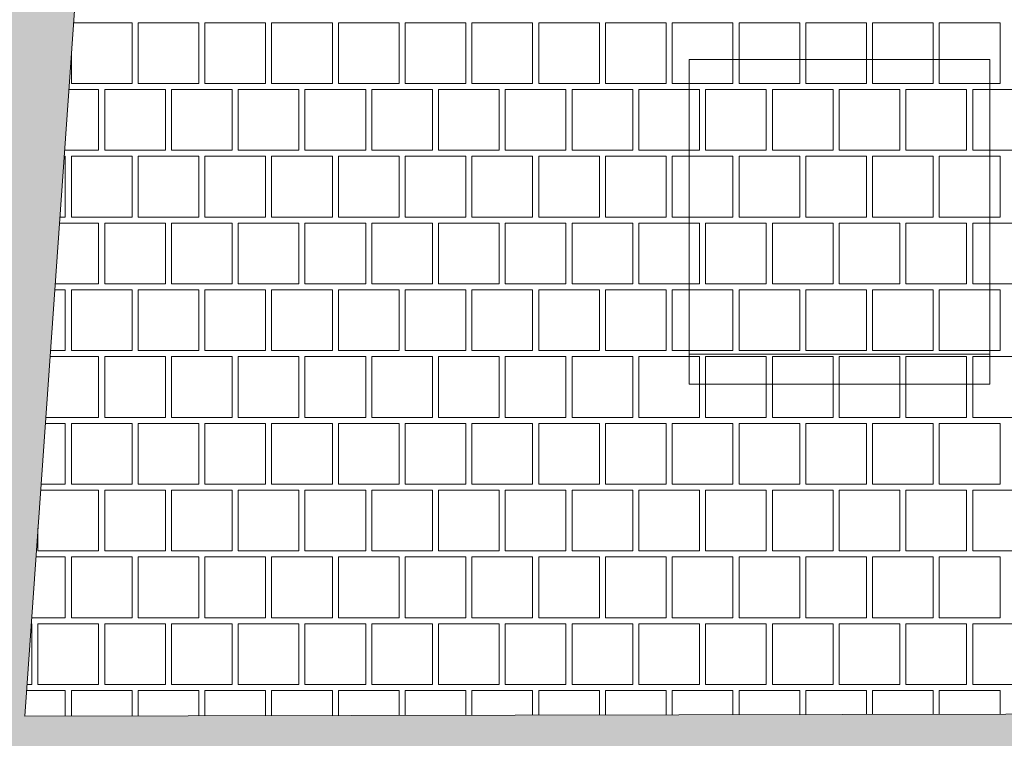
# Paper-space layout 'SA-902 Ruumi 103 siseviimistlused' of a CAD drawing. Header units: millimetres. Extents: x 15 to 415, y 5 to 292.
# Tile 5 of 71: x 73 to 90, y 70 to 82. Entities that reach past the tile are written whole.
import ezdxf
from ezdxf.xclip import XClip

# ---------------------------------------------------------------- set-up
doc = ezdxf.new("R2010")
doc.units = ezdxf.units.MM
doc.header["$MEASUREMENT"] = 0
doc.header["$XCLIPFRAME"] = 2
for name, color, linetype in [('AR - Mööbel', 7, 'Continuous'), ('AR - Seinad SS.ol', 7, 'Continuous'), ('SA - põrandaviimistlus', 7, 'Continuous')]:
    doc.layers.add(name, color=color, linetype=linetype)

# ---------------------------------------------------------------- blocks, each defined once
blk = doc.blocks.new('*X2')
at = {"layer": 'SA - põrandaviimistlus', "color": 254, "linetype": 'Continuous', "lineweight": 13}
for p, q in [((75.337, 82.06), (74.364, 82.06)), ((75.337, 81.05), (75.337, 82.06)), ((76.448, 82.06), (75.438, 82.06)), ((75.438, 82.06), (75.438, 81.05)), ((76.448, 81.05), (76.448, 82.06)), ((77.559, 82.06), (76.549, 82.06)), ((76.549, 82.06), (76.549, 81.05)), ((77.559, 81.05), (77.559, 82.06)), ((78.67, 82.06), (77.66, 82.06)), ((77.66, 82.06), (77.66, 81.05)), ((78.67, 81.05), (78.67, 82.06)), ((79.781, 82.06), (78.771, 82.06)), ((78.771, 82.06), (78.771, 81.05)), ((79.781, 81.05), (79.781, 82.06)), ((80.892, 82.06), (79.882, 82.06)), ((79.882, 82.06), (79.882, 81.05)), ((80.892, 81.05), (80.892, 82.06)), ((82.003, 82.06), (80.993, 82.06)), ((80.993, 82.06), (80.993, 81.05)), ((82.003, 81.05), (82.003, 82.06)), ((83.114, 82.06), (82.104, 82.06)), ((82.104, 82.06), (82.104, 81.05)), ((83.114, 81.05), (83.114, 82.06)), ((84.225, 82.06), (83.215, 82.06)), ((83.215, 82.06), (83.215, 81.05)), ((84.225, 81.05), (84.225, 82.06)), ((85.336, 82.06), (84.326, 82.06)), ((84.326, 82.06), (84.326, 81.05)), ((85.336, 81.05), (85.336, 82.06)), ((86.447, 82.06), (85.437, 82.06)), ((85.437, 82.06), (85.437, 81.05)), ((86.447, 81.05), (86.447, 82.06)), ((87.558, 82.06), (86.548, 82.06)), ((86.548, 82.06), (86.548, 81.05)), ((87.558, 81.05), (87.558, 82.06)), ((88.669, 82.06), (87.659, 82.06)), ((87.659, 82.06), (87.659, 81.05)), ((88.669, 81.05), (88.669, 82.06)), ((89.78, 82.06), (88.77, 82.06)), ((88.77, 82.06), (88.77, 81.05)), ((89.78, 81.05), (89.78, 82.06)), ((74.327, 81.53), (74.327, 81.05)), ((74.781, 80.949), (74.286, 80.949)), ((74.327, 81.05), (75.337, 81.05)), ((74.781, 79.939), (74.781, 80.949)), ((75.892, 80.949), (74.882, 80.949)), ((74.882, 80.949), (74.882, 79.939)), ((75.438, 81.05), (76.448, 81.05)), ((75.892, 79.939), (75.892, 80.949)), ((75.993, 79.939), (75.993, 80.949)), ((75.993, 80.949), (76.498, 80.949)), ((77.003, 80.949), (76.498, 80.949)), ((76.549, 81.05), (77.559, 81.05)), ((77.003, 79.939), (77.003, 80.949)), ((78.114, 80.949), (77.104, 80.949)), ((77.104, 80.949), (77.104, 79.939)), ((77.66, 81.05), (78.67, 81.05)), ((78.114, 79.939), (78.114, 80.949)), ((78.215, 79.939), (78.215, 80.949)), ((78.215, 80.949), (78.72, 80.949)), ((79.225, 80.949), (78.72, 80.949)), ((78.771, 81.05), (79.781, 81.05)), ((79.225, 79.939), (79.225, 80.949)), ((80.336, 80.949), (79.326, 80.949)), ((79.326, 80.949), (79.326, 79.939)), ((79.882, 81.05), (80.892, 81.05)), ((80.336, 79.939), (80.336, 80.949)), ((80.437, 79.939), (80.437, 80.949)), ((80.437, 80.949), (80.942, 80.949)), ((81.447, 80.949), (80.942, 80.949)), ((80.993, 81.05), (82.003, 81.05)), ((81.447, 79.939), (81.447, 80.949)), ((82.558, 80.949), (81.548, 80.949)), ((81.548, 80.949), (81.548, 79.939)), ((82.104, 81.05), (83.114, 81.05)), ((82.558, 79.939), (82.558, 80.949)), ((82.659, 79.939), (82.659, 80.949)), ((82.659, 80.949), (83.164, 80.949)), ((83.669, 80.949), (83.164, 80.949)), ((83.215, 81.05), (84.225, 81.05)), ((83.669, 79.939), (83.669, 80.949)), ((84.78, 80.949), (83.77, 80.949)), ((83.77, 80.949), (83.77, 79.939)), ((84.326, 81.05), (85.336, 81.05)), ((84.78, 79.939), (84.78, 80.949)), ((84.881, 79.939), (84.881, 80.949)), ((84.881, 80.949), (85.386, 80.949)), ((85.891, 80.949), (85.386, 80.949)), ((85.437, 81.05), (86.447, 81.05)), ((85.891, 79.939), (85.891, 80.949)), ((87.002, 80.949), (85.992, 80.949)), ((85.992, 80.949), (85.992, 79.939)), ((86.548, 81.05), (87.558, 81.05)), ((87.002, 79.939), (87.002, 80.949)), ((87.103, 79.939), (87.103, 80.949)), ((87.103, 80.949), (87.608, 80.949)), ((88.113, 80.949), (87.608, 80.949)), ((87.659, 81.05), (88.669, 81.05)), ((88.113, 79.939), (88.113, 80.949)), ((89.224, 80.949), (88.214, 80.949)), ((88.214, 80.949), (88.214, 79.939)), ((88.77, 81.05), (89.78, 81.05)), ((89.224, 79.939), (89.224, 80.949)), ((89.325, 79.939), (89.325, 80.949)), ((89.325, 80.949), (89.83, 80.949)), ((90.335, 80.949), (89.83, 80.949)), ((74.226, 79.838), (74.208, 79.838)), ((74.276, 79.939), (74.215, 79.939)), ((74.226, 78.828), (74.226, 79.838)), ((74.276, 79.939), (74.781, 79.939)), ((75.337, 79.838), (74.327, 79.838)), ((74.327, 79.838), (74.327, 78.828)), ((74.882, 79.939), (75.892, 79.939)), ((75.337, 78.828), (75.337, 79.838)), ((76.448, 79.838), (75.438, 79.838)), ((75.438, 79.838), (75.438, 78.828)), ((76.498, 79.939), (75.993, 79.939)), ((76.448, 78.828), (76.448, 79.838)), ((76.498, 79.939), (77.003, 79.939)), ((77.559, 79.838), (76.549, 79.838)), ((76.549, 79.838), (76.549, 78.828)), ((77.104, 79.939), (78.114, 79.939)), ((77.559, 78.828), (77.559, 79.838)), ((78.67, 79.838), (77.66, 79.838)), ((77.66, 79.838), (77.66, 78.828)), ((78.72, 79.939), (78.215, 79.939)), ((78.67, 78.828), (78.67, 79.838)), ((78.72, 79.939), (79.225, 79.939)), ((79.781, 79.838), (78.771, 79.838)), ((78.771, 79.838), (78.771, 78.828)), ((79.326, 79.939), (80.336, 79.939)), ((79.781, 78.828), (79.781, 79.838)), ((80.892, 79.838), (79.882, 79.838)), ((79.882, 79.838), (79.882, 78.828)), ((80.942, 79.939), (80.437, 79.939)), ((80.892, 78.828), (80.892, 79.838)), ((80.942, 79.939), (81.447, 79.939)), ((82.003, 79.838), (80.993, 79.838)), ((80.993, 79.838), (80.993, 78.828)), ((81.548, 79.939), (82.558, 79.939)), ((82.003, 78.828), (82.003, 79.838)), ((83.114, 79.838), (82.104, 79.838)), ((82.104, 79.838), (82.104, 78.828)), ((83.164, 79.939), (82.659, 79.939)), ((83.114, 78.828), (83.114, 79.838)), ((83.164, 79.939), (83.669, 79.939)), ((84.225, 79.838), (83.215, 79.838)), ((83.215, 79.838), (83.215, 78.828)), ((83.77, 79.939), (84.78, 79.939)), ((84.225, 78.828), (84.225, 79.838)), ((85.336, 79.838), (84.326, 79.838)), ((84.326, 79.838), (84.326, 78.828)), ((85.386, 79.939), (84.881, 79.939)), ((85.336, 78.828), (85.336, 79.838)), ((85.386, 79.939), (85.891, 79.939)), ((86.447, 79.838), (85.437, 79.838)), ((85.437, 79.838), (85.437, 78.828)), ((85.992, 79.939), (87.002, 79.939)), ((86.447, 78.828), (86.447, 79.838)), ((87.558, 79.838), (86.548, 79.838)), ((86.548, 79.838), (86.548, 78.828)), ((87.608, 79.939), (87.103, 79.939)), ((87.558, 78.828), (87.558, 79.838)), ((87.608, 79.939), (88.113, 79.939)), ((88.669, 79.838), (87.659, 79.838)), ((87.659, 79.838), (87.659, 78.828)), ((88.214, 79.939), (89.224, 79.939)), ((88.669, 78.828), (88.669, 79.838)), ((89.78, 79.838), (88.77, 79.838)), ((88.77, 79.838), (88.77, 78.828)), ((89.83, 79.939), (89.325, 79.939)), ((89.78, 78.828), (89.78, 79.838)), ((89.83, 79.939), (90.335, 79.939)), ((74.136, 78.828), (74.226, 78.828)), ((74.327, 78.828), (75.337, 78.828)), ((75.438, 78.828), (76.448, 78.828)), ((76.549, 78.828), (77.559, 78.828)), ((77.66, 78.828), (78.67, 78.828)), ((78.771, 78.828), (79.781, 78.828)), ((79.882, 78.828), (80.892, 78.828)), ((80.993, 78.828), (82.003, 78.828)), ((82.104, 78.828), (83.114, 78.828)), ((83.215, 78.828), (84.225, 78.828)), ((84.326, 78.828), (85.336, 78.828)), ((85.437, 78.828), (86.447, 78.828)), ((86.548, 78.828), (87.558, 78.828)), ((87.659, 78.828), (88.669, 78.828)), ((88.77, 78.828), (89.78, 78.828)), ((74.129, 78.727), (74.276, 78.727)), ((74.781, 78.727), (74.276, 78.727)), ((74.781, 77.717), (74.781, 78.727)), ((75.892, 78.727), (74.882, 78.727)), ((74.882, 78.727), (74.882, 77.717)), ((75.892, 77.717), (75.892, 78.727)), ((75.993, 77.717), (75.993, 78.727)), ((75.993, 78.727), (76.498, 78.727)), ((77.003, 78.727), (76.498, 78.727)), ((77.003, 77.717), (77.003, 78.727)), ((78.114, 78.727), (77.104, 78.727)), ((77.104, 78.727), (77.104, 77.717)), ((78.114, 77.717), (78.114, 78.727)), ((78.215, 77.717), (78.215, 78.727)), ((78.215, 78.727), (78.72, 78.727)), ((79.225, 78.727), (78.72, 78.727)), ((79.225, 77.717), (79.225, 78.727)), ((80.336, 78.727), (79.326, 78.727)), ((79.326, 78.727), (79.326, 77.717)), ((80.336, 77.717), (80.336, 78.727)), ((80.437, 77.717), (80.437, 78.727)), ((80.437, 78.727), (80.942, 78.727)), ((81.447, 78.727), (80.942, 78.727)), ((81.447, 77.717), (81.447, 78.727)), ((82.558, 78.727), (81.548, 78.727)), ((81.548, 78.727), (81.548, 77.717)), ((82.558, 77.717), (82.558, 78.727)), ((82.659, 77.717), (82.659, 78.727)), ((82.659, 78.727), (83.164, 78.727)), ((83.669, 78.727), (83.164, 78.727)), ((83.669, 77.717), (83.669, 78.727)), ((84.78, 78.727), (83.77, 78.727)), ((83.77, 78.727), (83.77, 77.717)), ((84.78, 77.717), (84.78, 78.727)), ((84.881, 77.717), (84.881, 78.727)), ((84.881, 78.727), (85.386, 78.727)), ((85.891, 78.727), (85.386, 78.727)), ((85.891, 77.717), (85.891, 78.727)), ((87.002, 78.727), (85.992, 78.727)), ((85.992, 78.727), (85.992, 77.717)), ((87.002, 77.717), (87.002, 78.727)), ((87.103, 77.717), (87.103, 78.727)), ((87.103, 78.727), (87.608, 78.727)), ((88.113, 78.727), (87.608, 78.727)), ((88.113, 77.717), (88.113, 78.727)), ((89.224, 78.727), (88.214, 78.727)), ((88.214, 78.727), (88.214, 77.717)), ((89.224, 77.717), (89.224, 78.727)), ((89.325, 77.717), (89.325, 78.727)), ((89.325, 78.727), (89.83, 78.727)), ((90.335, 78.727), (89.83, 78.727)), ((74.276, 77.717), (74.058, 77.717)), ((74.276, 77.717), (74.781, 77.717)), ((74.882, 77.717), (75.892, 77.717)), ((76.498, 77.717), (75.993, 77.717)), ((76.498, 77.717), (77.003, 77.717)), ((77.104, 77.717), (78.114, 77.717)), ((78.72, 77.717), (78.215, 77.717)), ((78.72, 77.717), (79.225, 77.717)), ((79.326, 77.717), (80.336, 77.717)), ((80.942, 77.717), (80.437, 77.717)), ((80.942, 77.717), (81.447, 77.717)), ((81.548, 77.717), (82.558, 77.717)), ((83.164, 77.717), (82.659, 77.717)), ((83.164, 77.717), (83.669, 77.717)), ((83.77, 77.717), (84.78, 77.717)), ((85.386, 77.717), (84.881, 77.717)), ((85.386, 77.717), (85.891, 77.717)), ((85.992, 77.717), (87.002, 77.717)), ((87.608, 77.717), (87.103, 77.717)), ((87.608, 77.717), (88.113, 77.717)), ((88.214, 77.717), (89.224, 77.717)), ((89.83, 77.717), (89.325, 77.717)), ((89.83, 77.717), (90.335, 77.717)), ((74.226, 77.616), (74.051, 77.616)), ((74.226, 76.606), (74.226, 77.616)), ((75.337, 77.616), (74.327, 77.616)), ((74.327, 77.616), (74.327, 76.606)), ((75.337, 76.606), (75.337, 77.616)), ((76.448, 77.616), (75.438, 77.616)), ((75.438, 77.616), (75.438, 76.606)), ((76.448, 76.606), (76.448, 77.616)), ((77.559, 77.616), (76.549, 77.616)), ((76.549, 77.616), (76.549, 76.606)), ((77.559, 76.606), (77.559, 77.616)), ((78.67, 77.616), (77.66, 77.616)), ((77.66, 77.616), (77.66, 76.606)), ((78.67, 76.606), (78.67, 77.616)), ((79.781, 77.616), (78.771, 77.616)), ((78.771, 77.616), (78.771, 76.606)), ((79.781, 76.606), (79.781, 77.616)), ((80.892, 77.616), (79.882, 77.616)), ((79.882, 77.616), (79.882, 76.606)), ((80.892, 76.606), (80.892, 77.616)), ((82.003, 77.616), (80.993, 77.616)), ((80.993, 77.616), (80.993, 76.606)), ((82.003, 76.606), (82.003, 77.616)), ((83.114, 77.616), (82.104, 77.616)), ((82.104, 77.616), (82.104, 76.606)), ((83.114, 76.606), (83.114, 77.616)), ((84.225, 77.616), (83.215, 77.616)), ((83.215, 77.616), (83.215, 76.606)), ((84.225, 76.606), (84.225, 77.616)), ((85.336, 77.616), (84.326, 77.616)), ((84.326, 77.616), (84.326, 76.606)), ((85.336, 76.606), (85.336, 77.616)), ((86.447, 77.616), (85.437, 77.616)), ((85.437, 77.616), (85.437, 76.606)), ((86.447, 76.606), (86.447, 77.616)), ((87.558, 77.616), (86.548, 77.616)), ((86.548, 77.616), (86.548, 76.606)), ((87.558, 76.606), (87.558, 77.616)), ((88.669, 77.616), (87.659, 77.616)), ((87.659, 77.616), (87.659, 76.606)), ((88.669, 76.606), (88.669, 77.616)), ((89.78, 77.616), (88.77, 77.616)), ((88.77, 77.616), (88.77, 76.606)), ((89.78, 76.606), (89.78, 77.616)), ((73.98, 76.606), (74.226, 76.606)), ((74.327, 76.606), (75.337, 76.606)), ((75.438, 76.606), (76.448, 76.606)), ((76.549, 76.606), (77.559, 76.606)), ((77.66, 76.606), (78.67, 76.606)), ((78.771, 76.606), (79.781, 76.606)), ((79.882, 76.606), (80.892, 76.606)), ((80.993, 76.606), (82.003, 76.606)), ((82.104, 76.606), (83.114, 76.606)), ((83.215, 76.606), (84.225, 76.606)), ((84.326, 76.606), (85.336, 76.606)), ((85.437, 76.606), (86.447, 76.606)), ((86.548, 76.606), (87.558, 76.606)), ((87.659, 76.606), (88.669, 76.606)), ((88.77, 76.606), (89.78, 76.606)), ((73.973, 76.505), (74.276, 76.505)), ((74.781, 76.505), (74.276, 76.505)), ((74.781, 75.495), (74.781, 76.505)), ((75.892, 76.505), (74.882, 76.505)), ((74.882, 76.505), (74.882, 75.495)), ((75.892, 75.495), (75.892, 76.505)), ((75.993, 75.495), (75.993, 76.505)), ((75.993, 76.505), (76.498, 76.505)), ((77.003, 76.505), (76.498, 76.505)), ((77.003, 75.495), (77.003, 76.505)), ((78.114, 76.505), (77.104, 76.505)), ((77.104, 76.505), (77.104, 75.495)), ((78.114, 75.495), (78.114, 76.505)), ((78.215, 75.495), (78.215, 76.505)), ((78.215, 76.505), (78.72, 76.505)), ((79.225, 76.505), (78.72, 76.505)), ((79.225, 75.495), (79.225, 76.505)), ((80.336, 76.505), (79.326, 76.505)), ((79.326, 76.505), (79.326, 75.495)), ((80.336, 75.495), (80.336, 76.505)), ((80.437, 75.495), (80.437, 76.505)), ((80.437, 76.505), (80.942, 76.505)), ((81.447, 76.505), (80.942, 76.505)), ((81.447, 75.495), (81.447, 76.505)), ((82.558, 76.505), (81.548, 76.505)), ((81.548, 76.505), (81.548, 75.495)), ((82.558, 75.495), (82.558, 76.505)), ((82.659, 75.495), (82.659, 76.505)), ((82.659, 76.505), (83.164, 76.505)), ((83.669, 76.505), (83.164, 76.505)), ((83.669, 75.495), (83.669, 76.505)), ((84.78, 76.505), (83.77, 76.505)), ((83.77, 76.505), (83.77, 75.495)), ((84.78, 75.495), (84.78, 76.505)), ((84.881, 75.495), (84.881, 76.505)), ((84.881, 76.505), (85.386, 76.505)), ((85.891, 76.505), (85.386, 76.505)), ((85.891, 75.495), (85.891, 76.505)), ((87.002, 76.505), (85.992, 76.505)), ((85.992, 76.505), (85.992, 75.495)), ((87.002, 75.495), (87.002, 76.505)), ((87.103, 75.495), (87.103, 76.505)), ((87.103, 76.505), (87.608, 76.505)), ((88.113, 76.505), (87.608, 76.505)), ((88.113, 75.495), (88.113, 76.505)), ((89.224, 76.505), (88.214, 76.505)), ((88.214, 76.505), (88.214, 75.495)), ((89.224, 75.495), (89.224, 76.505)), ((89.325, 75.495), (89.325, 76.505)), ((89.325, 76.505), (89.83, 76.505)), ((90.335, 76.505), (89.83, 76.505)), ((74.226, 75.394), (73.894, 75.394)), ((74.276, 75.495), (73.901, 75.495)), ((74.226, 74.384), (74.226, 75.394)), ((74.276, 75.495), (74.781, 75.495)), ((75.337, 75.394), (74.327, 75.394)), ((74.327, 75.394), (74.327, 74.384)), ((74.882, 75.495), (75.892, 75.495)), ((75.337, 74.384), (75.337, 75.394)), ((76.448, 75.394), (75.438, 75.394)), ((75.438, 75.394), (75.438, 74.384)), ((76.498, 75.495), (75.993, 75.495)), ((76.448, 74.384), (76.448, 75.394)), ((76.498, 75.495), (77.003, 75.495)), ((77.559, 75.394), (76.549, 75.394)), ((76.549, 75.394), (76.549, 74.384)), ((77.104, 75.495), (78.114, 75.495)), ((77.559, 74.384), (77.559, 75.394)), ((78.67, 75.394), (77.66, 75.394)), ((77.66, 75.394), (77.66, 74.384)), ((78.72, 75.495), (78.215, 75.495)), ((78.67, 74.384), (78.67, 75.394)), ((78.72, 75.495), (79.225, 75.495)), ((79.781, 75.394), (78.771, 75.394)), ((78.771, 75.394), (78.771, 74.384)), ((79.326, 75.495), (80.336, 75.495)), ((79.781, 74.384), (79.781, 75.394)), ((80.892, 75.394), (79.882, 75.394)), ((79.882, 75.394), (79.882, 74.384)), ((80.942, 75.495), (80.437, 75.495)), ((80.892, 74.384), (80.892, 75.394)), ((80.942, 75.495), (81.447, 75.495)), ((82.003, 75.394), (80.993, 75.394)), ((80.993, 75.394), (80.993, 74.384)), ((81.548, 75.495), (82.558, 75.495)), ((82.003, 74.384), (82.003, 75.394)), ((83.114, 75.394), (82.104, 75.394)), ((82.104, 75.394), (82.104, 74.384)), ((83.164, 75.495), (82.659, 75.495)), ((83.114, 74.384), (83.114, 75.394)), ((83.164, 75.495), (83.669, 75.495)), ((84.225, 75.394), (83.215, 75.394)), ((83.215, 75.394), (83.215, 74.384)), ((83.77, 75.495), (84.78, 75.495)), ((84.225, 74.384), (84.225, 75.394)), ((85.336, 75.394), (84.326, 75.394)), ((84.326, 75.394), (84.326, 74.384)), ((85.386, 75.495), (84.881, 75.495)), ((85.336, 74.384), (85.336, 75.394)), ((85.386, 75.495), (85.891, 75.495)), ((86.447, 75.394), (85.437, 75.394)), ((85.437, 75.394), (85.437, 74.384)), ((85.992, 75.495), (87.002, 75.495)), ((86.447, 74.384), (86.447, 75.394)), ((87.558, 75.394), (86.548, 75.394)), ((86.548, 75.394), (86.548, 74.384)), ((87.608, 75.495), (87.103, 75.495)), ((87.558, 74.384), (87.558, 75.394)), ((87.608, 75.495), (88.113, 75.495)), ((88.669, 75.394), (87.659, 75.394)), ((87.659, 75.394), (87.659, 74.384)), ((88.214, 75.495), (89.224, 75.495)), ((88.669, 74.384), (88.669, 75.394)), ((89.78, 75.394), (88.77, 75.394)), ((88.77, 75.394), (88.77, 74.384)), ((89.83, 75.495), (89.325, 75.495)), ((89.78, 74.384), (89.78, 75.394)), ((89.83, 75.495), (90.335, 75.495)), ((73.823, 74.384), (74.226, 74.384)), ((74.327, 74.384), (75.337, 74.384)), ((75.438, 74.384), (76.448, 74.384)), ((76.549, 74.384), (77.559, 74.384)), ((77.66, 74.384), (78.67, 74.384)), ((78.771, 74.384), (79.781, 74.384)), ((79.882, 74.384), (80.892, 74.384)), ((80.993, 74.384), (82.003, 74.384)), ((82.104, 74.384), (83.114, 74.384)), ((83.215, 74.384), (84.225, 74.384)), ((84.326, 74.384), (85.336, 74.384)), ((85.437, 74.384), (86.447, 74.384)), ((86.548, 74.384), (87.558, 74.384)), ((87.659, 74.384), (88.669, 74.384)), ((88.77, 74.384), (89.78, 74.384)), ((73.816, 74.283), (74.276, 74.283)), ((74.781, 74.283), (74.276, 74.283)), ((74.781, 73.273), (74.781, 74.283)), ((75.892, 74.283), (74.882, 74.283)), ((74.882, 74.283), (74.882, 73.273)), ((75.892, 73.273), (75.892, 74.283)), ((75.993, 73.273), (75.993, 74.283)), ((75.993, 74.283), (76.498, 74.283)), ((77.003, 74.283), (76.498, 74.283)), ((77.003, 73.273), (77.003, 74.283)), ((78.114, 74.283), (77.104, 74.283)), ((77.104, 74.283), (77.104, 73.273)), ((78.114, 73.273), (78.114, 74.283)), ((78.215, 73.273), (78.215, 74.283)), ((78.215, 74.283), (78.72, 74.283)), ((79.225, 74.283), (78.72, 74.283)), ((79.225, 73.273), (79.225, 74.283)), ((80.336, 74.283), (79.326, 74.283)), ((79.326, 74.283), (79.326, 73.273)), ((80.336, 73.273), (80.336, 74.283)), ((80.437, 73.273), (80.437, 74.283)), ((80.437, 74.283), (80.942, 74.283)), ((81.447, 74.283), (80.942, 74.283)), ((81.447, 73.273), (81.447, 74.283)), ((82.558, 74.283), (81.548, 74.283)), ((81.548, 74.283), (81.548, 73.273)), ((82.558, 73.273), (82.558, 74.283)), ((82.659, 73.273), (82.659, 74.283)), ((82.659, 74.283), (83.164, 74.283)), ((83.669, 74.283), (83.164, 74.283)), ((83.669, 73.273), (83.669, 74.283)), ((84.78, 74.283), (83.77, 74.283)), ((83.77, 74.283), (83.77, 73.273)), ((84.78, 73.273), (84.78, 74.283)), ((84.881, 73.273), (84.881, 74.283)), ((84.881, 74.283), (85.386, 74.283)), ((85.891, 74.283), (85.386, 74.283)), ((85.891, 73.273), (85.891, 74.283)), ((87.002, 74.283), (85.992, 74.283)), ((85.992, 74.283), (85.992, 73.273)), ((87.002, 73.273), (87.002, 74.283)), ((87.103, 73.273), (87.103, 74.283)), ((87.103, 74.283), (87.608, 74.283)), ((88.113, 74.283), (87.608, 74.283)), ((88.113, 73.273), (88.113, 74.283)), ((89.224, 74.283), (88.214, 74.283)), ((88.214, 74.283), (88.214, 73.273)), ((89.224, 73.273), (89.224, 74.283)), ((89.325, 73.273), (89.325, 74.283)), ((89.325, 74.283), (89.83, 74.283)), ((90.335, 74.283), (89.83, 74.283)), ((73.771, 73.273), (73.771, 73.649)), ((74.276, 73.273), (73.771, 73.273)), ((74.276, 73.273), (74.781, 73.273)), ((74.882, 73.273), (75.892, 73.273)), ((76.498, 73.273), (75.993, 73.273)), ((76.498, 73.273), (77.003, 73.273)), ((77.104, 73.273), (78.114, 73.273)), ((78.72, 73.273), (78.215, 73.273)), ((78.72, 73.273), (79.225, 73.273)), ((79.326, 73.273), (80.336, 73.273)), ((80.942, 73.273), (80.437, 73.273)), ((80.942, 73.273), (81.447, 73.273)), ((81.548, 73.273), (82.558, 73.273)), ((83.164, 73.273), (82.659, 73.273)), ((83.164, 73.273), (83.669, 73.273)), ((83.77, 73.273), (84.78, 73.273)), ((85.386, 73.273), (84.881, 73.273)), ((85.386, 73.273), (85.891, 73.273)), ((85.992, 73.273), (87.002, 73.273)), ((87.608, 73.273), (87.103, 73.273)), ((87.608, 73.273), (88.113, 73.273)), ((88.214, 73.273), (89.224, 73.273)), ((89.83, 73.273), (89.325, 73.273)), ((89.83, 73.273), (90.335, 73.273)), ((74.226, 73.172), (73.738, 73.172)), ((74.226, 72.162), (74.226, 73.172)), ((75.337, 73.172), (74.327, 73.172)), ((74.327, 73.172), (74.327, 72.162)), ((75.337, 72.162), (75.337, 73.172)), ((76.448, 73.172), (75.438, 73.172)), ((75.438, 73.172), (75.438, 72.162)), ((76.448, 72.162), (76.448, 73.172)), ((77.559, 73.172), (76.549, 73.172)), ((76.549, 73.172), (76.549, 72.162)), ((77.559, 72.162), (77.559, 73.172)), ((78.67, 73.172), (77.66, 73.172)), ((77.66, 73.172), (77.66, 72.162)), ((78.67, 72.162), (78.67, 73.172)), ((79.781, 73.172), (78.771, 73.172)), ((78.771, 73.172), (78.771, 72.162)), ((79.781, 72.162), (79.781, 73.172)), ((80.892, 73.172), (79.882, 73.172)), ((79.882, 73.172), (79.882, 72.162)), ((80.892, 72.162), (80.892, 73.172)), ((82.003, 73.172), (80.993, 73.172)), ((80.993, 73.172), (80.993, 72.162)), ((82.003, 72.162), (82.003, 73.172)), ((83.114, 73.172), (82.104, 73.172)), ((82.104, 73.172), (82.104, 72.162)), ((83.114, 72.162), (83.114, 73.172)), ((84.225, 73.172), (83.215, 73.172)), ((83.215, 73.172), (83.215, 72.162)), ((84.225, 72.162), (84.225, 73.172)), ((85.336, 73.172), (84.326, 73.172)), ((84.326, 73.172), (84.326, 72.162)), ((85.336, 72.162), (85.336, 73.172)), ((86.447, 73.172), (85.437, 73.172)), ((85.437, 73.172), (85.437, 72.162)), ((86.447, 72.162), (86.447, 73.172)), ((87.558, 73.172), (86.548, 73.172)), ((86.548, 73.172), (86.548, 72.162)), ((87.558, 72.162), (87.558, 73.172)), ((88.669, 73.172), (87.659, 73.172)), ((87.659, 73.172), (87.659, 72.162)), ((88.669, 72.162), (88.669, 73.172)), ((89.78, 73.172), (88.77, 73.172)), ((88.77, 73.172), (88.77, 72.162)), ((89.78, 72.162), (89.78, 73.172)), ((73.666, 72.162), (74.226, 72.162)), ((74.327, 72.162), (75.337, 72.162)), ((75.438, 72.162), (76.448, 72.162)), ((76.549, 72.162), (77.559, 72.162)), ((77.66, 72.162), (78.67, 72.162)), ((78.771, 72.162), (79.781, 72.162)), ((79.882, 72.162), (80.892, 72.162)), ((80.993, 72.162), (82.003, 72.162)), ((82.104, 72.162), (83.114, 72.162)), ((83.215, 72.162), (84.225, 72.162)), ((84.326, 72.162), (85.336, 72.162)), ((85.437, 72.162), (86.447, 72.162)), ((86.548, 72.162), (87.558, 72.162)), ((87.659, 72.162), (88.669, 72.162)), ((88.77, 72.162), (89.78, 72.162)), ((73.67, 72.061), (73.659, 72.061)), ((73.67, 71.051), (73.67, 72.061)), ((73.771, 71.051), (73.771, 72.061)), ((73.771, 72.061), (74.276, 72.061)), ((74.781, 72.061), (74.276, 72.061)), ((74.781, 71.051), (74.781, 72.061)), ((75.892, 72.061), (74.882, 72.061)), ((74.882, 72.061), (74.882, 71.051)), ((75.892, 71.051), (75.892, 72.061)), ((75.993, 71.051), (75.993, 72.061)), ((75.993, 72.061), (76.498, 72.061)), ((77.003, 72.061), (76.498, 72.061)), ((77.003, 71.051), (77.003, 72.061)), ((78.114, 72.061), (77.104, 72.061)), ((77.104, 72.061), (77.104, 71.051)), ((78.114, 71.051), (78.114, 72.061)), ((78.215, 71.051), (78.215, 72.061)), ((78.215, 72.061), (78.72, 72.061)), ((79.225, 72.061), (78.72, 72.061)), ((79.225, 71.051), (79.225, 72.061)), ((80.336, 72.061), (79.326, 72.061)), ((79.326, 72.061), (79.326, 71.051)), ((80.336, 71.051), (80.336, 72.061)), ((80.437, 71.051), (80.437, 72.061)), ((80.437, 72.061), (80.942, 72.061)), ((81.447, 72.061), (80.942, 72.061)), ((81.447, 71.051), (81.447, 72.061)), ((82.558, 72.061), (81.548, 72.061)), ((81.548, 72.061), (81.548, 71.051)), ((82.558, 71.051), (82.558, 72.061)), ((82.659, 71.051), (82.659, 72.061)), ((82.659, 72.061), (83.164, 72.061)), ((83.669, 72.061), (83.164, 72.061)), ((83.669, 71.051), (83.669, 72.061)), ((84.78, 72.061), (83.77, 72.061)), ((83.77, 72.061), (83.77, 71.051)), ((84.78, 71.051), (84.78, 72.061)), ((84.881, 71.051), (84.881, 72.061)), ((84.881, 72.061), (85.386, 72.061)), ((85.891, 72.061), (85.386, 72.061)), ((85.891, 71.051), (85.891, 72.061)), ((87.002, 72.061), (85.992, 72.061)), ((85.992, 72.061), (85.992, 71.051)), ((87.002, 71.051), (87.002, 72.061)), ((87.103, 71.051), (87.103, 72.061)), ((87.103, 72.061), (87.608, 72.061)), ((88.113, 72.061), (87.608, 72.061)), ((88.113, 71.051), (88.113, 72.061)), ((89.224, 72.061), (88.214, 72.061)), ((88.214, 72.061), (88.214, 71.051)), ((89.224, 71.051), (89.224, 72.061)), ((89.325, 71.051), (89.325, 72.061)), ((89.325, 72.061), (89.83, 72.061)), ((90.335, 72.061), (89.83, 72.061)), ((74.226, 70.95), (73.581, 70.95)), ((73.588, 71.051), (73.67, 71.051)), ((74.276, 71.051), (73.771, 71.051)), ((74.226, 70.525), (74.226, 70.95)), ((74.276, 71.051), (74.781, 71.051)), ((75.337, 70.95), (74.327, 70.95)), ((74.327, 70.95), (74.327, 70.525)), ((74.882, 71.051), (75.892, 71.051)), ((75.337, 70.527), (75.337, 70.95)), ((76.448, 70.95), (75.438, 70.95)), ((75.438, 70.95), (75.438, 70.527)), ((76.498, 71.051), (75.993, 71.051)), ((76.448, 70.529), (76.448, 70.95)), ((76.498, 71.051), (77.003, 71.051)), ((77.559, 70.95), (76.549, 70.95)), ((76.549, 70.95), (76.549, 70.53)), ((77.104, 71.051), (78.114, 71.051)), ((77.559, 70.532), (77.559, 70.95)), ((78.67, 70.95), (77.66, 70.95)), ((77.66, 70.95), (77.66, 70.532)), ((78.72, 71.051), (78.215, 71.051)), ((78.67, 70.534), (78.67, 70.95)), ((78.72, 71.051), (79.225, 71.051)), ((79.781, 70.95), (78.771, 70.95)), ((78.771, 70.95), (78.771, 70.534)), ((79.326, 71.051), (80.336, 71.051)), ((79.781, 70.536), (79.781, 70.95)), ((80.892, 70.95), (79.882, 70.95)), ((79.882, 70.95), (79.882, 70.536)), ((80.942, 71.051), (80.437, 71.051)), ((80.892, 70.538), (80.892, 70.95)), ((80.942, 71.051), (81.447, 71.051)), ((82.003, 70.95), (80.993, 70.95)), ((80.993, 70.95), (80.993, 70.538)), ((81.548, 71.051), (82.558, 71.051)), ((82.003, 70.54), (82.003, 70.95)), ((83.114, 70.95), (82.104, 70.95)), ((82.104, 70.95), (82.104, 70.541)), ((83.164, 71.051), (82.659, 71.051)), ((83.114, 70.543), (83.114, 70.95)), ((83.164, 71.051), (83.669, 71.051)), ((84.225, 70.95), (83.215, 70.95)), ((83.215, 70.95), (83.215, 70.543)), ((83.77, 71.051), (84.78, 71.051)), ((84.225, 70.545), (84.225, 70.95)), ((85.336, 70.95), (84.326, 70.95)), ((84.326, 70.95), (84.326, 70.545)), ((85.386, 71.051), (84.881, 71.051)), ((85.336, 70.547), (85.336, 70.95)), ((85.386, 71.051), (85.891, 71.051)), ((86.447, 70.95), (85.437, 70.95)), ((85.437, 70.95), (85.437, 70.547)), ((85.992, 71.051), (87.002, 71.051)), ((86.447, 70.549), (86.447, 70.95)), ((87.558, 70.95), (86.548, 70.95)), ((86.548, 70.95), (86.548, 70.549)), ((87.608, 71.051), (87.103, 71.051)), ((87.558, 70.551), (87.558, 70.95)), ((87.608, 71.051), (88.113, 71.051)), ((88.669, 70.95), (87.659, 70.95)), ((87.659, 70.95), (87.659, 70.552)), ((88.214, 71.051), (89.224, 71.051)), ((88.669, 70.554), (88.669, 70.95)), ((89.78, 70.95), (88.77, 70.95)), ((88.77, 70.95), (88.77, 70.554)), ((89.83, 71.051), (89.325, 71.051)), ((89.78, 70.556), (89.78, 70.95)), ((89.83, 71.051), (90.335, 71.051))]:
    blk.add_line(p, q, dxfattribs=at)
blk = doc.blocks.new('Drawing_1_1', base_point=(61.449, 53.275))
at = {"layer": 'SA - põrandaviimistlus', "linetype": 'Continuous', "lineweight": 20}
h = blk.add_hatch(dxfattribs=at)
h.set_pattern_fill('Carpet_tihe_0001', color=252, style=0, pattern_type=2)
h.set_pattern_definition([(45, (61.4492, 56.2755), (-0.954594, 0.954594), [0, -0.9, 0, -1.35]), (110, (64.4492, 56.2755), (1.268585, 0.461727), [0, -0.66, 0, -1.14])])
h.paths.add_polyline_path([(69.258, 66.515), (134.7, 66.645), (134.736, 76.173), (137.079, 76.163), (137.243, 115.853), (134.89, 115.865), (134.925, 125.123), (130.925, 125.117), (130.681, 70.637), (73.551, 70.524), (77.394, 125.047), (73.384, 125.042)])
at = {"layer": 'AR - Mööbel', "color": 251, "linetype": 'Continuous', "lineweight": 13}
for p, q in [((89.61, 81.448), (84.61, 81.448)), ((84.61, 81.448), (84.61, 76.048)), ((89.61, 76.048), (89.61, 81.448)), ((89.61, 76.548), (84.61, 76.548)), ((84.61, 76.048), (89.61, 76.048))]:
    blk.add_line(p, q, dxfattribs=at)
at = {"layer": 'SA - põrandaviimistlus', "color": 252, "linetype": 'Continuous', "lineweight": 13, "flags": 128}
for points in [[(77.394, 125.047), (73.551, 70.524), (130.681, 70.637), (130.925, 125.117), (125.521, 125.118), (125.521, 130.81), (130.962, 130.817), (131.31, 185.739), (80.882, 185.741), (78.245, 139.844), (80.194, 139.672), (79.409, 130.749), (80.191, 130.751), (80.191, 125.044)], [(69.258, 66.515), (134.7, 66.645), (134.736, 76.173), (137.079, 76.163), (137.243, 115.853), (134.89, 115.865), (134.925, 125.123), (130.925, 125.117), (130.681, 70.637), (73.551, 70.524), (77.394, 125.047), (73.384, 125.042)]]:
    blk.add_lwpolyline(points, close=True, dxfattribs=at)
at = {"layer": 'AR - Seinad SS.ol', "color": 7, "linetype": 'Continuous', "lineweight": 13}
blk.add_blockref('*X2', (0, 0), dxfattribs=at)

psp = doc.layouts.new('SA-902 Ruumi 103 siseviimistlused')

# ---------------------------------------------------------------- block references
at = {"color": 7, "linetype": 'Continuous', "lineweight": 13}
ref = psp.add_blockref('Drawing_1_1', (61.449, 53.275), dxfattribs=at)
XClip(ref).set_block_clipping_path([(24.1555726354, 26.0866641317), (244.2005401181, 283.9995795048)])

doc.saveas('drawing.dxf')
